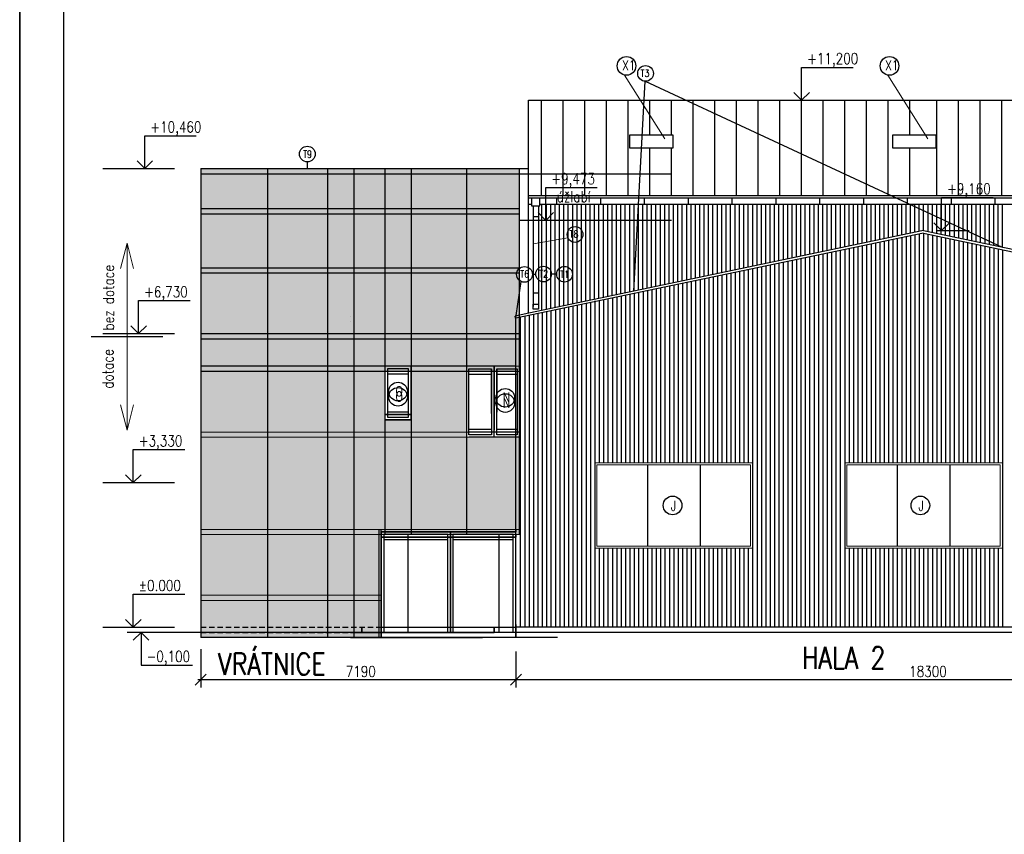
# Model space of a CAD drawing. Header units: millimetres. Extents: x -637441 to -130928, y -380379 to -53767.
# Tile 111 of 193: x -539055 to -516595, y -108442 to -89856. Entities that reach past the tile are written whole.
import ezdxf
from ezdxf.enums import TextEntityAlignment as Align

# ---------------------------------------------------------------- set-up
doc = ezdxf.new("R2010")
doc.units = ezdxf.units.MM
doc.header["$LTSCALE"] = 10
doc.linetypes.add('DASHED', pattern=[19.05, 12.7, -6.35])
for name, color, linetype, lineweight in [('CKFORMATY', 7, 'Continuous', 25), ('CKKOTY', 7, 'Continuous', 25), ('CKSTENY_SRAF', 1, 'Continuous', 18), ('CKTEXTY_MALE', 7, 'Continuous', 25), ('CKTEXTY_STREDNI', 6, 'Continuous', 50)]:
    doc.layers.add(name, color=color, linetype=linetype, lineweight=lineweight)
for name, color, linetype in [('KOTY OBJ.C', 7, 'Continuous'), ('KOTY OBJ.E', 7, 'Continuous'), ('NOVÉ_SLABÉ', 7, 'Continuous'), ('NOVÉ_ZDIVO', 6, 'Continuous'), ('OBR', 3, 'Continuous'), ('SLABE', 7, 'Continuous'), ('SLABĚ', 7, 'Continuous'), ('ZDIVO', 6, 'Continuous')]:
    doc.layers.add(name, color=color, linetype=linetype)
doc.styles.get("Standard").update_dxf_attribs({"font": 'simplex.shx', "width": 0.8})

# ---------------------------------------------------------------- blocks, each defined once
blk = doc.blocks.new('FORM_a3')
for p, q in [((0, 29.7), (0, 0)), ((42, 0), (42, 29.7)), ((0.5, 29.2), (0.5, 0.5))]:
    blk.add_line(p, q)
blk = doc.blocks.new('A')
blk.add_line((0, 0.5), (0, 0))
blk = doc.blocks.new('kacenah1')
at = {"color": 0, "linetype": 'ByBlock', "lineweight": -2}
for points in [[(0, 0), (0, 30), (46.9, 30)], [(-7.07, 7.07), (0, 0), (7.07, 7.07)]]:
    blk.add_lwpolyline(points, dxfattribs=at)
at = {"color": 0, "linetype": 'ByBlock', "lineweight": -2, "width": 0.8}
blk.add_attdef('HEIGHT', text='', height=10, dxfattribs=at).set_placement((5, 30), align=Align.BOTTOM_LEFT)
blk.add_attdef('OZN', text='', height=10, dxfattribs=at).set_placement((5, 26.66), align=Align.TOP_LEFT)
blk = doc.blocks.new('_OBLIQUE')
at = {"color": 0, "linetype": 'ByBlock'}
blk.add_line((-0.5, -0.5), (0.5, 0.5), dxfattribs=at)
blk = doc.blocks.new('kacenad1')
at = {"color": 0, "linetype": 'ByBlock', "lineweight": -2}
for points in [[(-7.07, -7.07), (0, 0), (7.07, -7.07)], [(0, 0), (0, -30), (46.9, -30)]]:
    blk.add_lwpolyline(points, dxfattribs=at)
at = {"color": 0, "linetype": 'ByBlock', "lineweight": -2, "width": 0.8}
blk.add_attdef('HEIGHT', text='', height=10, dxfattribs=at).set_placement((5, -30), align=Align.BOTTOM_LEFT)
blk.add_attdef('OZN', text='', height=10, dxfattribs=at).set_placement((5.03, -33.33), align=Align.TOP_LEFT)

msp = doc.modelspace()

# ---------------------------------------------------------------- hatches: boundary and pattern name
at = {"layer": 'CKSTENY_SRAF'}
for points in [[(-534926.414, -93253.612), (-527656.414, -93253.612), (-527656.414, -93373.612), (-534926.414, -93373.612)], [(-527656.414, -97884.531), (-534926.414, -97884.531), (-534926.414, -93373.612), (-527656.414, -93373.612)], [(-530726.414, -98984.531), (-530126.414, -98984.531), (-530126.414, -99384.531), (-530726.414, -99384.531)], [(-534926.414, -101604.531), (-530857.388, -101604.531), (-530857.388, -103954.531), (-534926.414, -103954.531)]]:
    msp.add_hatch(color=3, dxfattribs=at).paths.add_polyline_path(points)
h = msp.add_hatch(color=3, dxfattribs=at)
h.paths.add_polyline_path([(-527656.414, -101604.531), (-534926.414, -101604.531), (-534926.414, -99384.531), (-527656.414, -99384.531)])
h.paths.add_polyline_path([(-528856.414, -99384.531), (-530126.414, -99384.531), (-530126.414, -97884.531), (-528856.414, -97884.531)])
h.paths.add_polyline_path([(-530726.414, -99384.531), (-534926.414, -99384.531), (-534926.414, -97884.531), (-530726.414, -97884.531)])

# ---------------------------------------------------------------- linework, layer by layer
at = {"layer": 'CKKOTY', "color": 7}
for p, q in [((-537160.18, -93254.531), (-535522.841, -93254.531)), ((-534926.414, -93254.531), (-527656.414, -93254.531)), ((-534926.414, -93374.531), (-527656.414, -93374.531)), ((-534926.414, -94164.531), (-527656.414, -94164.531)), ((-534926.414, -94284.531), (-527656.414, -94284.531)), ((-524186.414, -94434.531), (-527656.414, -94434.531)), ((-537160.18, -97015.671), (-535522.841, -97015.671)), ((-537425.69, -97086.624), (-535788.351, -97086.624)), ((-527736.414, -97764.531), (-534926.414, -97764.531)), ((-527736.414, -97884.531), (-534926.414, -97884.531)), ((-537160.18, -100415.671), (-535522.841, -100415.671)), ((-527736.414, -101484.531), (-527736.414, -101484.531)), ((-530205.052, -101604.531), (-530205.052, -103713.61)), ((-530205.052, -101724.531), (-530205.052, -103833.61)), ((-528123.268, -101604.531), (-528123.268, -103713.61)), ((-528123.268, -101724.531), (-528123.268, -103833.61)), ((-527736.414, -101604.531), (-527736.414, -101604.531)), ((-537160.18, -103715.671), (-535522.841, -103715.671)), ((-530806.412, -103713.61), (-527736.413, -103713.612)), ((-530806.412, -103833.61), (-527736.413, -103833.612))]:
    msp.add_line(p, q, dxfattribs=at)
at = {"layer": 'CKKOTY'}
for p, q in [((-527447.787, -93867.508), (-467347.787, -93867.508)), ((-527447.787, -93917.508), (-467347.787, -93917.508)), ((-527447.787, -94067.508), (-527377.945, -94067.508)), ((-526801.903, -94067.508), (-526801.903, -93917.508)), ((-525801.903, -94067.508), (-525801.903, -93917.508)), ((-524801.903, -94067.508), (-524801.903, -93917.508)), ((-523801.903, -94067.508), (-523801.903, -93917.508)), ((-522801.903, -94067.508), (-522801.903, -93917.508)), ((-521801.903, -94067.508), (-521801.903, -93917.508)), ((-520801.903, -94067.508), (-520801.903, -93917.508)), ((-520801.903, -94067.508), (-520801.903, -93917.508)), ((-519801.903, -94067.508), (-519801.903, -93917.508)), ((-518801.903, -94067.508), (-518801.903, -93917.508)), ((-517801.903, -94067.508), (-517801.903, -93917.508)), ((-516801.903, -94067.508), (-516801.903, -93917.508)), ((-534926.414, -103714.531), (-534926.414, -103834.531)), ((-534926.414, -104214.531), (-534926.414, -105091.814)), ((-527736.412, -104274.531), (-527736.412, -105091.814)), ((-527736.412, -104274.531), (-527736.412, -105091.814)), ((-527556.412, -104915.014), (-534991.703, -104915.014)), ((-508756.08, -104915.014), (-527916.412, -104915.014))]:
    msp.add_line(p, q, dxfattribs=at)
at = {"layer": 'CKSTENY_SRAF', "color": 7}
for p, q in [((-524337.937, -92572.842), (-525255.423, -91118.499)), ((-518337.937, -92572.842), (-519255.423, -91118.499)), ((-536607.021, -94955.037), (-536757.295, -95532.703)), ((-536607.021, -94955.037), (-536607.021, -99218.212)), ((-536607.021, -94955.037), (-536456.746, -95532.703)), ((-527342.389, -94966.987), (-526548.516, -94834.366)), ((-530056.266, -97764.531), (-534926.414, -97764.531)), ((-534926.414, -97764.531), (-531937.447, -97764.531)), ((-528806.266, -97764.531), (-534926.414, -97764.531)), ((-530056.266, -97884.531), (-534926.414, -97884.531)), ((-534926.414, -97884.531), (-531937.447, -97884.531)), ((-528806.266, -97884.531), (-534926.414, -97884.531)), ((-531337.447, -97764.531), (-530056.266, -97764.531)), ((-531337.447, -97884.531), (-530056.266, -97884.531)), ((-527656.414, -97764.531), (-528806.266, -97764.531)), ((-528806.266, -97764.531), (-527736.414, -97764.531)), ((-528806.266, -97764.531), (-527736.414, -97764.531)), ((-527656.414, -97884.531), (-528806.266, -97884.531)), ((-528806.266, -97884.531), (-527736.414, -97884.531)), ((-528806.266, -97884.531), (-527736.414, -97884.531)), ((-527736.412, -98062.992), (-527736.412, -98972.048)), ((-536607.021, -99218.212), (-536757.295, -98640.546)), ((-536607.021, -99218.212), (-536757.295, -98640.546)), ((-536607.021, -99218.212), (-536456.746, -98640.546)), ((-536607.021, -99218.212), (-536456.746, -98640.546)), ((-528806.414, -99264.531), (-534926.414, -99264.531)), ((-528806.266, -99264.531), (-527656.414, -99264.531)), ((-528806.414, -99384.531), (-534926.414, -99384.531)), ((-528806.266, -99384.531), (-527656.414, -99384.531)), ((-527736.412, -99825.475), (-527736.412, -100734.531)), ((-527656.414, -101484.531), (-534926.414, -101484.531)), ((-527656.414, -101604.531), (-534926.414, -101604.531)), ((-530806.414, -102984.531), (-534926.414, -102984.531)), ((-530806.414, -103104.531), (-534926.414, -103104.531))]:
    msp.add_line(p, q, dxfattribs=at)
for points in [[(-534926.414, -93253.612), (-527656.414, -93253.612), (-527656.414, -93373.612), (-534926.414, -93373.612)], [(-527656.414, -97884.531), (-534926.414, -97884.531), (-534926.414, -93373.612), (-527656.414, -93373.612)], [(-530726.414, -99384.531), (-534926.414, -99384.531), (-534926.414, -97884.531), (-530726.414, -97884.531)], [(-528856.414, -99384.531), (-530126.414, -99384.531), (-530126.414, -97884.531), (-528856.414, -97884.531)], [(-530726.414, -98984.531), (-530126.414, -98984.531), (-530126.414, -99384.531), (-530726.414, -99384.531)], [(-527656.414, -101604.531), (-534926.414, -101604.531), (-534926.414, -99384.531), (-527656.414, -99384.531)], [(-525936.412, -99964.531), (-522336.08, -99964.531), (-522336.08, -101914.531), (-525936.412, -101914.531)], [(-525886.412, -100014.531), (-522386.08, -100014.531), (-522386.08, -101864.531), (-525886.412, -101864.531)], [(-520236.412, -99964.531), (-516636.08, -99964.531), (-516636.08, -101914.531), (-520236.412, -101914.531)], [(-520186.412, -100014.531), (-516686.08, -100014.531), (-516686.08, -101864.531), (-520186.412, -101864.531)], [(-534926.414, -101604.531), (-530856.414, -101604.531), (-530856.414, -103834.531), (-534926.414, -103834.531)], [(-534926.414, -101604.531), (-530856.414, -101604.531), (-530856.414, -103954.531), (-534926.414, -103954.531)], [(-534926.414, -101604.531), (-530857.388, -101604.531), (-530857.388, -103954.531), (-534926.414, -103954.531)]]:
    msp.add_lwpolyline(points, close=True, dxfattribs=at)
at = {"layer": 'CKTEXTY_MALE'}
for p, q in [((-525048.516, -96051.932), (-524788.539, -91261.084)), ((-524788.539, -91261.084), (-516642.555, -95042.894)), ((-532499.233, -93100.982), (-532499.233, -93254.531)), ((-527377.945, -93917.508), (-527377.945, -94102.105)), ((-527377.945, -94102.105), (-527186.834, -94102.105)), ((-527342.389, -94102.105), (-527342.389, -96401.344)), ((-527186.834, -94102.105), (-527186.834, -93917.508)), ((-527342.389, -94348.275), (-527222.389, -94348.275)), ((-527283.831, -95671.491), (-527360.144, -95670.101)), ((-526805.834, -95659.232), (-526925.419, -95659.277)), ((-527729.249, -96605.303), (-527617.36, -95829.999)), ((-527342.389, -96087.424), (-527222.389, -96087.424))]:
    msp.add_line(p, q, dxfattribs=at)
at = {"layer": 'CKTEXTY_MALE', "color": 7}
for p, q in [((-527656.414, -93254.531), (-527448.848, -93254.476)), ((-527656.414, -93374.531), (-524186.414, -93373.612)), ((-534926.414, -95514.531), (-527656.414, -95514.531)), ((-534926.414, -95634.531), (-527656.414, -95634.531)), ((-534926.414, -97014.531), (-527656.414, -97014.531)), ((-534926.414, -97134.531), (-527656.414, -97134.531)), ((-527736.414, -97764.531), (-534926.414, -97764.531)), ((-527736.414, -97884.531), (-534926.414, -97884.531)), ((-530126.414, -98864.531), (-530726.414, -98864.531)), ((-530126.414, -98984.531), (-530726.414, -98984.531))]:
    msp.add_line(p, q, dxfattribs=at)
at = {"layer": 'CKTEXTY_MALE', "linetype": 'Continuous'}
for points in [[(-524147.787, -92781.116), (-524147.787, -92491.116), (-525147.787, -92491.116), (-525147.787, -92781.116)], [(-518147.787, -92781.116), (-518147.787, -92491.116), (-519147.787, -92491.116), (-519147.787, -92781.116)]]:
    msp.add_lwpolyline(points, close=True, dxfattribs=at)
at = {"layer": 'CKTEXTY_MALE'}
msp.add_lwpolyline([(-527222.389, -96461.214), (-527342.389, -96461.214), (-527342.389, -96349.238), (-527222.389, -96349.238)], close=True, dxfattribs=at)
at = {"layer": 'CKTEXTY_MALE', "color": 7}
for points in [[(-528806.414, -97824.531), (-528291.414, -97824.531), (-528291.414, -99204.531), (-528806.414, -99204.531)], [(-528171.414, -97824.531), (-527706.414, -97824.531), (-527706.414, -99204.531), (-528171.414, -99204.531)], [(-528806.414, -97944.531), (-528291.414, -97944.531), (-528291.414, -99324.531), (-528806.414, -99324.531)], [(-528171.414, -97944.531), (-527706.414, -97944.531), (-527706.414, -99324.531), (-528171.414, -99324.531)]]:
    msp.add_lwpolyline(points, close=True, dxfattribs=at)
at = {"layer": 'CKTEXTY_MALE'}
for centre, radius in [((-525213.61, -90910.849), 212.778), ((-519213.61, -90910.849), 212.778), ((-524778.817, -91081.935), 179.412), ((-532493.115, -92921.675), 179.412), ((-526386.889, -94756.485), 179.412), ((-527539.526, -95666.834), 179.412), ((-527104.831, -95659.343), 179.412), ((-526626.48, -95663.787), 179.412), ((-524162.904, -100938.424), 212.778), ((-518509.603, -100938.424), 212.778)]:
    msp.add_circle(centre, radius, dxfattribs=at)
at = {"layer": 'CKTEXTY_MALE', "color": 7}
for centre in [(-530425.351, -98340.24), (-530425.351, -98460.24), (-527978.801, -98483.059), (-527978.801, -98603.059)]:
    msp.add_circle(centre, 212.778, dxfattribs=at)
at = {"layer": 'KOTY OBJ.C'}
msp.add_line((-518120.349, -94664.691), (-517393.966, -94664.691), dxfattribs=at)
at = {"layer": 'NOVÉ_SLABÉ', "color": 7}
for p, q in [((-527448.848, -95953.64), (-527448.848, -91693.094)), ((-527447.787, -91693.094), (-495847.787, -91693.094)), ((-526160.254, -93867.508), (-526160.254, -91693.094)), ((-525666.032, -93867.508), (-525666.032, -91693.094)), ((-525171.809, -93867.508), (-525171.809, -91693.094)), ((-524677.587, -92491.116), (-524677.587, -91693.094)), ((-524183.364, -92491.116), (-524183.364, -91693.094)), ((-523689.142, -93867.508), (-523689.142, -91693.094)), ((-523194.919, -93867.508), (-523194.919, -91693.094)), ((-524677.587, -93867.508), (-524677.587, -92781.116)), ((-524183.364, -93867.508), (-524183.364, -92781.116)), ((-527448.848, -94061.517), (-527377.945, -94061.517)), ((-527447.787, -94061.517), (-527377.945, -94061.517)), ((-527186.834, -94061.517), (-508851.771, -94061.517)), ((-527186.834, -94061.517), (-522722.501, -94061.517)), ((-527448.848, -96555.963), (-527448.848, -95953.64))]:
    msp.add_line(p, q, dxfattribs=at)
at = {"layer": 'NOVÉ_SLABÉ'}
for p, q in [((-527148.699, -93867.508), (-527148.699, -91693.094)), ((-526654.476, -93867.508), (-526654.476, -91693.094)), ((-522700.697, -93867.508), (-522700.697, -91693.094)), ((-522206.475, -93867.508), (-522206.475, -91693.094)), ((-521712.252, -93867.508), (-521712.252, -91693.094)), ((-521218.03, -93867.508), (-521218.03, -91693.094)), ((-520723.807, -93867.508), (-520723.807, -91693.094)), ((-520229.585, -93867.508), (-520229.585, -91693.094)), ((-519735.363, -93867.508), (-519735.363, -91693.094)), ((-519241.14, -93867.508), (-519241.14, -91693.094)), ((-518746.918, -92491.116), (-518746.918, -91693.094)), ((-518137.281, -93867.508), (-518137.281, -91693.094)), ((-517643.059, -93867.508), (-517643.059, -91693.094)), ((-517148.836, -93867.508), (-517148.836, -91693.094)), ((-516654.614, -93867.508), (-516654.614, -91693.094)), ((-518746.918, -93867.508), (-518746.918, -92781.116))]:
    msp.add_line(p, q, dxfattribs=at)
at = {"layer": 'NOVÉ_ZDIVO', "color": 7}
for p, q in [((-533391.414, -103834.531), (-533391.414, -93253.612)), ((-533391.414, -103954.531), (-533391.414, -93373.612)), ((-532026.414, -103834.531), (-532026.414, -93253.612)), ((-532026.414, -103954.531), (-532026.414, -93373.612)), ((-531426.414, -103834.531), (-531426.414, -93253.612)), ((-531426.414, -103954.531), (-531426.414, -93373.612)), ((-528856.414, -101484.531), (-528856.414, -93253.612)), ((-528856.414, -101604.531), (-528856.414, -93373.612)), ((-527656.414, -101484.531), (-527656.414, -93254.531)), ((-527656.414, -101604.531), (-527656.414, -93374.531)), ((-518442.099, -94664.691), (-527443.632, -96554.868)), ((-527443.632, -96554.868), (-527750.327, -96619.269)), ((-527736.412, -97634.531), (-527736.412, -96616.347)), ((-527736.412, -98062.992), (-527736.412, -97634.531)), ((-527736.412, -103714.531), (-527736.412, -97634.531)), ((-527736.412, -99825.475), (-527736.412, -98972.048)), ((-527736.412, -103714.531), (-527736.412, -100734.531)), ((-530856.414, -103834.531), (-530856.414, -101484.531)), ((-527736.414, -103834.531), (-527736.414, -101484.531)), ((-530856.414, -103954.531), (-530856.414, -101604.531)), ((-527736.414, -103954.531), (-527736.414, -101604.531)), ((-527736.412, -103834.531), (-527736.412, -103714.531))]:
    msp.add_line(p, q, dxfattribs=at)
at = {"layer": 'OBR', "color": 7, "lineweight": -2}
for p, q in [((-527222.389, -94105.988), (-527222.389, -96405.226)), ((-527148.516, -94061.517), (-527148.516, -96492.898)), ((-527048.516, -94061.517), (-527048.516, -96471.9)), ((-526948.516, -94061.517), (-526948.516, -96450.902)), ((-526848.516, -94061.517), (-526848.516, -96429.903)), ((-526748.516, -94061.517), (-526748.516, -96408.905)), ((-526648.516, -94061.517), (-526648.516, -96387.906)), ((-526548.516, -94061.517), (-526548.516, -96366.908)), ((-526448.516, -94061.517), (-526448.516, -96345.91)), ((-526348.516, -94061.517), (-526348.516, -96324.911)), ((-526248.516, -94061.517), (-526248.516, -96303.913)), ((-526148.516, -94061.517), (-526148.516, -96282.914)), ((-526048.516, -94061.517), (-526048.516, -96261.916)), ((-525948.516, -94061.517), (-525948.516, -96240.918)), ((-525848.516, -94061.517), (-525848.516, -96219.919)), ((-525748.516, -94061.517), (-525748.516, -96198.921)), ((-525648.516, -94061.517), (-525648.516, -96177.922)), ((-525548.516, -94061.517), (-525548.516, -96156.924)), ((-525448.516, -94061.517), (-525448.516, -96135.926)), ((-525348.516, -94061.517), (-525348.516, -96114.927)), ((-525248.516, -94061.517), (-525248.516, -96093.929)), ((-525148.516, -94061.517), (-525148.516, -96072.931)), ((-525048.516, -94061.517), (-525048.516, -96051.932)), ((-524948.516, -94061.517), (-524948.516, -96030.934)), ((-524848.516, -94061.517), (-524848.516, -96009.935)), ((-524748.516, -94061.517), (-524748.516, -95988.937)), ((-524648.516, -94061.517), (-524648.516, -95967.939)), ((-524548.516, -94061.517), (-524548.516, -95946.94)), ((-524448.516, -94061.517), (-524448.516, -95925.942)), ((-524348.516, -94061.517), (-524348.516, -95904.943)), ((-524248.516, -94061.517), (-524248.516, -95883.945)), ((-524148.516, -94061.517), (-524148.516, -95862.947)), ((-524048.516, -94061.517), (-524048.516, -95841.948)), ((-523948.516, -94061.517), (-523948.516, -95820.95)), ((-523848.516, -94061.517), (-523848.516, -95799.951)), ((-523748.516, -94061.517), (-523748.516, -95778.953)), ((-523648.516, -94061.517), (-523648.516, -95757.955)), ((-523548.516, -94061.517), (-523548.516, -95736.956)), ((-523448.516, -94061.517), (-523448.516, -95715.958)), ((-523348.516, -94061.517), (-523348.516, -95694.959)), ((-523248.516, -94061.517), (-523248.516, -95673.961)), ((-523148.516, -94061.517), (-523148.516, -95652.963)), ((-523048.516, -94061.517), (-523048.516, -95631.964)), ((-522948.516, -94061.517), (-522948.516, -95610.966)), ((-522848.516, -94061.517), (-522848.516, -95589.968)), ((-522742.555, -94061.517), (-522742.555, -95567.718)), ((-522642.555, -94061.517), (-522642.555, -95546.719)), ((-522542.555, -94061.517), (-522542.555, -95525.721)), ((-522442.555, -94061.517), (-522442.555, -95504.722)), ((-522342.555, -94061.517), (-522342.555, -95483.724)), ((-522242.555, -94061.517), (-522242.555, -95462.726)), ((-522142.555, -94061.517), (-522142.555, -95441.727)), ((-522042.555, -94061.517), (-522042.555, -95420.729)), ((-521942.555, -94061.517), (-521942.555, -95399.73)), ((-521842.555, -94061.517), (-521842.555, -95378.732)), ((-521742.555, -94061.517), (-521742.555, -95357.734)), ((-521642.555, -94061.517), (-521642.555, -95336.735)), ((-521542.555, -94061.517), (-521542.555, -95315.737)), ((-521442.555, -94061.517), (-521442.555, -95294.738)), ((-521342.555, -94061.517), (-521342.555, -95273.74)), ((-521242.555, -94061.517), (-521242.555, -95252.742)), ((-521142.555, -94061.517), (-521142.555, -95231.743)), ((-521042.555, -94061.517), (-521042.555, -95210.745)), ((-520942.555, -94061.517), (-520942.555, -95189.746)), ((-520842.555, -94061.517), (-520842.555, -95168.748)), ((-520742.555, -94061.517), (-520742.555, -95147.75)), ((-520642.555, -94061.517), (-520642.555, -95126.751)), ((-520542.555, -94061.517), (-520542.555, -95105.753)), ((-520442.555, -94061.517), (-520442.555, -95084.755)), ((-520342.555, -94061.517), (-520342.555, -95063.756)), ((-520242.555, -94061.517), (-520242.555, -95042.758)), ((-520142.555, -94061.517), (-520142.555, -95021.759)), ((-520042.555, -94061.517), (-520042.555, -95000.761)), ((-519942.555, -94061.517), (-519942.555, -94979.763)), ((-519842.555, -94061.517), (-519842.555, -94958.764)), ((-519742.555, -94061.517), (-519742.555, -94937.766)), ((-519642.555, -94061.517), (-519642.555, -94916.767)), ((-519542.555, -94061.517), (-519542.555, -94895.769)), ((-519442.555, -94061.517), (-519442.555, -94874.771)), ((-519342.555, -94061.517), (-519342.555, -94853.772)), ((-519242.555, -94061.517), (-519242.555, -94832.774)), ((-519142.555, -94061.517), (-519142.555, -94811.775)), ((-519042.555, -94061.517), (-519042.555, -94790.777)), ((-518942.555, -94061.517), (-518942.555, -94769.779)), ((-518842.555, -94061.517), (-518842.555, -94748.78)), ((-518742.555, -94061.517), (-518742.555, -94727.782)), ((-518642.555, -94061.517), (-518642.555, -94706.783)), ((-518542.555, -94061.517), (-518542.555, -94685.785)), ((-518442.555, -94061.517), (-518442.555, -94664.787)), ((-518342.555, -94061.517), (-518342.555, -94685.996)), ((-518242.555, -94061.517), (-518242.555, -94706.99)), ((-518142.555, -94061.517), (-518142.555, -94727.984)), ((-518042.555, -94061.517), (-518042.555, -94748.978)), ((-517942.555, -94061.517), (-517942.555, -94769.972)), ((-517842.555, -94061.517), (-517842.555, -94790.777)), ((-517742.555, -94061.517), (-517742.555, -94811.96)), ((-517642.555, -94061.517), (-517642.555, -94832.954)), ((-517542.555, -94061.517), (-517542.555, -94853.948)), ((-517442.555, -94061.517), (-517442.555, -94874.942)), ((-517342.555, -94061.517), (-517342.555, -94895.936)), ((-517242.555, -94061.517), (-517242.555, -94916.767)), ((-517142.555, -94061.517), (-517142.555, -94937.924)), ((-517042.555, -94061.517), (-517042.555, -94958.918)), ((-516942.555, -94061.517), (-516942.555, -94979.912)), ((-516842.555, -94061.517), (-516842.555, -95000.906)), ((-516742.555, -94061.517), (-516742.555, -95021.9)), ((-516642.555, -94061.517), (-516642.555, -95042.894)), ((-518636.08, -94768.152), (-518636.08, -99964.531)), ((-518536.08, -94747.311), (-518536.08, -99964.531)), ((-518436.08, -94728.98), (-518436.08, -99964.531)), ((-518336.08, -94749.82), (-518336.08, -99964.531)), ((-518236.08, -94770.661), (-518236.08, -99964.531)), ((-519736.08, -94997.395), (-519736.08, -99964.531)), ((-519636.08, -94976.555), (-519636.08, -99964.531)), ((-519536.08, -94955.715), (-519536.08, -99964.531)), ((-519436.08, -94934.874), (-519436.08, -99964.531)), ((-519336.08, -94914.034), (-519336.08, -99964.531)), ((-519236.08, -94893.194), (-519236.08, -99964.531)), ((-519136.08, -94872.353), (-519136.08, -99964.531)), ((-519036.08, -94851.513), (-519036.08, -99964.531)), ((-518936.08, -94830.673), (-518936.08, -99964.531)), ((-518836.08, -94809.832), (-518836.08, -99964.531)), ((-518736.08, -94788.992), (-518736.08, -99964.531)), ((-518136.08, -94791.501), (-518136.08, -99964.531)), ((-518036.08, -94812.341), (-518036.08, -99964.531)), ((-517936.08, -94833.182), (-517936.08, -99964.531)), ((-517836.08, -94854.022), (-517836.08, -99964.531)), ((-517736.08, -94874.862), (-517736.08, -99964.531)), ((-517636.08, -94895.703), (-517636.08, -99964.531)), ((-517536.08, -94916.543), (-517536.08, -99964.531)), ((-517436.08, -94937.383), (-517436.08, -99964.531)), ((-517336.08, -94958.224), (-517336.08, -99964.531)), ((-517236.08, -94979.064), (-517236.08, -99964.531)), ((-517136.08, -94999.904), (-517136.08, -99964.531)), ((-520836.08, -95226.639), (-520836.08, -103714.531)), ((-520736.08, -95205.799), (-520736.08, -103714.531)), ((-520636.08, -95184.958), (-520636.08, -103714.531)), ((-520636.08, -95184.958), (-520636.08, -103714.531)), ((-520536.08, -95164.118), (-520536.08, -103714.531)), ((-520436.08, -95143.278), (-520436.08, -103714.531)), ((-520336.08, -95122.437), (-520336.08, -103714.531)), ((-520236.08, -95101.597), (-520236.08, -103714.531)), ((-520136.08, -95080.757), (-520136.08, -99964.531)), ((-520036.08, -95059.916), (-520036.08, -99964.531)), ((-519936.08, -95039.076), (-519936.08, -99964.531)), ((-519836.08, -95018.236), (-519836.08, -99964.531)), ((-517036.08, -95020.745), (-517036.08, -99964.531)), ((-516936.08, -95041.585), (-516936.08, -99964.531)), ((-516836.08, -95062.425), (-516836.08, -99964.531)), ((-516736.08, -95083.266), (-516736.08, -99964.531)), ((-516636.08, -95104.106), (-516636.08, -103714.531)), ((-521836.08, -95435.042), (-521836.08, -103714.531)), ((-521736.08, -95414.202), (-521736.08, -103714.531)), ((-521636.08, -95393.362), (-521636.08, -103714.531)), ((-521536.08, -95372.521), (-521536.08, -103714.531)), ((-521436.08, -95351.681), (-521436.08, -103714.531)), ((-521336.08, -95330.841), (-521336.08, -103714.531)), ((-521236.08, -95310), (-521236.08, -103714.531)), ((-521136.08, -95289.16), (-521136.08, -103714.531)), ((-521036.08, -95268.32), (-521036.08, -103714.531)), ((-520936.08, -95247.479), (-520936.08, -103714.531)), ((-522936.08, -95664.286), (-522936.08, -99964.531)), ((-522836.08, -95643.446), (-522836.08, -99964.531)), ((-522736.08, -95622.605), (-522736.08, -99964.531)), ((-522636.08, -95601.765), (-522636.08, -99964.531)), ((-522536.08, -95580.925), (-522536.08, -99964.531)), ((-522436.08, -95560.084), (-522436.08, -99964.531)), ((-522336.08, -95539.244), (-522336.08, -103714.531)), ((-522336.08, -95560.084), (-522336.08, -103714.531)), ((-522236.08, -95518.404), (-522236.08, -103714.531)), ((-522136.08, -95497.563), (-522136.08, -103714.531)), ((-522036.08, -95476.723), (-522036.08, -103714.531)), ((-521936.08, -95455.883), (-521936.08, -103714.531)), ((-524036.08, -95893.53), (-524036.08, -99964.531)), ((-523936.08, -95872.689), (-523936.08, -99964.531)), ((-523836.08, -95851.849), (-523836.08, -99964.531)), ((-523736.08, -95831.009), (-523736.08, -99964.531)), ((-523636.08, -95810.168), (-523636.08, -99964.531)), ((-523536.08, -95789.328), (-523536.08, -99964.531)), ((-523436.08, -95768.488), (-523436.08, -99964.531)), ((-523336.08, -95747.647), (-523336.08, -99964.531)), ((-523236.08, -95726.807), (-523236.08, -99964.531)), ((-523136.08, -95705.967), (-523136.08, -99964.531)), ((-523036.08, -95685.126), (-523036.08, -99964.531)), ((-525136.08, -96122.773), (-525136.08, -99964.531)), ((-525036.08, -96101.933), (-525036.08, -99964.531)), ((-524936.08, -96081.093), (-524936.08, -99964.531)), ((-524836.08, -96060.252), (-524836.08, -99964.531)), ((-524736.08, -96039.412), (-524736.08, -99964.531)), ((-524636.08, -96018.572), (-524636.08, -99964.531)), ((-524536.08, -95997.731), (-524536.08, -99964.531)), ((-524436.08, -95976.891), (-524436.08, -99964.531)), ((-524336.08, -95956.051), (-524336.08, -99964.531)), ((-524236.08, -95935.21), (-524236.08, -99964.531)), ((-524136.08, -95914.37), (-524136.08, -99964.531)), ((-526236.08, -96352.017), (-526236.08, -103714.531)), ((-526136.08, -96331.177), (-526136.08, -103714.531)), ((-526036.08, -96310.336), (-526036.08, -103714.531)), ((-525936.08, -96268.656), (-525936.08, -103714.531)), ((-525836.08, -96268.656), (-525836.08, -99964.531)), ((-525736.08, -96247.815), (-525736.08, -99964.531)), ((-525636.08, -96226.975), (-525636.08, -99964.531)), ((-525536.08, -96206.135), (-525536.08, -99964.531)), ((-525436.08, -96185.294), (-525436.08, -99964.531)), ((-525336.08, -96164.454), (-525336.08, -99964.531)), ((-525236.08, -96143.614), (-525236.08, -99964.531)), ((-527236.08, -96560.42), (-527236.08, -103714.531)), ((-527136.08, -96539.58), (-527136.08, -103714.531)), ((-527036.08, -96518.74), (-527036.08, -103714.531)), ((-526936.08, -96497.899), (-526936.08, -103714.531)), ((-526836.08, -96477.059), (-526836.08, -103714.531)), ((-526736.08, -96456.219), (-526736.08, -103714.531)), ((-526636.08, -96435.378), (-526636.08, -103714.531)), ((-526536.08, -96414.538), (-526536.08, -103714.531)), ((-526436.08, -96393.698), (-526436.08, -103714.531)), ((-526336.08, -96372.857), (-526336.08, -103714.531)), ((-527636.08, -96643.782), (-527636.08, -103714.531)), ((-527536.08, -96622.941), (-527536.08, -103714.531)), ((-527436.08, -96602.101), (-527436.08, -103714.531)), ((-527336.08, -96581.261), (-527336.08, -103714.531)), ((-524736.08, -100014.531), (-524736.08, -101864.531)), ((-523536.08, -100014.531), (-523536.08, -101864.531)), ((-519036.08, -100014.531), (-519036.08, -101864.531)), ((-517836.08, -100014.531), (-517836.08, -101864.531)), ((-525836.08, -101914.531), (-525836.08, -103714.531)), ((-525736.08, -101914.531), (-525736.08, -103714.531)), ((-525636.08, -101914.531), (-525636.08, -103714.531)), ((-525536.08, -101914.531), (-525536.08, -103714.531)), ((-525436.08, -101914.531), (-525436.08, -103714.531)), ((-525336.08, -101914.531), (-525336.08, -103714.531)), ((-525236.08, -101914.531), (-525236.08, -103714.531)), ((-525136.08, -101914.531), (-525136.08, -103714.531)), ((-525036.08, -101914.531), (-525036.08, -103714.531)), ((-524936.08, -101914.531), (-524936.08, -103714.531)), ((-524836.08, -101914.531), (-524836.08, -103714.531)), ((-524736.08, -101914.531), (-524736.08, -103714.531)), ((-524636.08, -101914.531), (-524636.08, -103714.531)), ((-524536.08, -101914.531), (-524536.08, -103714.531)), ((-524436.08, -101914.531), (-524436.08, -103714.531)), ((-524336.08, -101914.531), (-524336.08, -103714.531)), ((-524236.08, -101914.531), (-524236.08, -103714.531)), ((-524136.08, -101914.531), (-524136.08, -103714.531)), ((-524036.08, -101914.531), (-524036.08, -103714.531)), ((-523936.08, -101914.531), (-523936.08, -103714.531)), ((-523836.08, -101914.531), (-523836.08, -103714.531)), ((-523736.08, -101914.531), (-523736.08, -103714.531)), ((-523636.08, -101914.531), (-523636.08, -103714.531)), ((-523536.08, -101914.531), (-523536.08, -103714.531)), ((-523436.08, -101914.531), (-523436.08, -103714.531)), ((-523336.08, -101914.531), (-523336.08, -103714.531)), ((-523236.08, -101914.531), (-523236.08, -103714.531)), ((-523136.08, -101914.531), (-523136.08, -103714.531)), ((-523036.08, -101914.531), (-523036.08, -103714.531)), ((-522936.08, -101914.531), (-522936.08, -103714.531)), ((-522836.08, -101914.531), (-522836.08, -103714.531)), ((-522736.08, -101914.531), (-522736.08, -103714.531)), ((-522636.08, -101914.531), (-522636.08, -103714.531)), ((-522536.08, -101914.531), (-522536.08, -103714.531)), ((-522436.08, -101914.531), (-522436.08, -103714.531)), ((-520136.08, -101914.531), (-520136.08, -103714.531)), ((-520036.08, -101914.531), (-520036.08, -103714.531)), ((-519936.08, -101914.531), (-519936.08, -103714.531)), ((-519836.08, -101914.531), (-519836.08, -103714.531)), ((-519736.08, -101914.531), (-519736.08, -103714.531)), ((-519636.08, -101914.531), (-519636.08, -103714.531)), ((-519536.08, -101914.531), (-519536.08, -103714.531)), ((-519436.08, -101914.531), (-519436.08, -103714.531)), ((-519336.08, -101914.531), (-519336.08, -103714.531)), ((-519236.08, -101914.531), (-519236.08, -103714.531)), ((-519136.08, -101914.531), (-519136.08, -103714.531)), ((-519036.08, -101914.531), (-519036.08, -103714.531)), ((-518936.08, -101914.531), (-518936.08, -103714.531)), ((-518836.08, -101914.531), (-518836.08, -103714.531)), ((-518736.08, -101914.531), (-518736.08, -103714.531)), ((-518636.08, -101914.531), (-518636.08, -103714.531)), ((-518536.08, -101914.531), (-518536.08, -103714.531)), ((-518436.08, -101914.531), (-518436.08, -103714.531)), ((-518336.08, -101914.531), (-518336.08, -103714.531)), ((-518236.08, -101914.531), (-518236.08, -103714.531)), ((-518136.08, -101914.531), (-518136.08, -103714.531)), ((-518036.08, -101914.531), (-518036.08, -103714.531)), ((-517936.08, -101914.531), (-517936.08, -103714.531)), ((-517836.08, -101914.531), (-517836.08, -103714.531)), ((-517736.08, -101914.531), (-517736.08, -103714.531)), ((-517636.08, -101914.531), (-517636.08, -103714.531)), ((-517536.08, -101914.531), (-517536.08, -103714.531)), ((-517436.08, -101914.531), (-517436.08, -103714.531)), ((-517336.08, -101914.531), (-517336.08, -103714.531)), ((-517236.08, -101914.531), (-517236.08, -103714.531)), ((-517136.08, -101914.531), (-517136.08, -103714.531)), ((-517036.08, -101914.531), (-517036.08, -103714.531)), ((-516936.08, -101914.531), (-516936.08, -103714.531)), ((-516836.08, -101914.531), (-516836.08, -103714.531)), ((-516736.08, -101914.531), (-516736.08, -103714.531))]:
    msp.add_line(p, q, dxfattribs=at)
at = {"layer": 'SLABE', "color": 7}
for p, q in [((-534926.414, -93253.612), (-534926.414, -103834.531)), ((-534926.414, -93373.612), (-534926.414, -103954.531)), ((-530726.414, -93253.612), (-530726.414, -101484.531)), ((-530726.414, -93373.612), (-530726.414, -101604.531)), ((-530126.414, -93253.612), (-530126.414, -101484.531)), ((-530126.414, -93373.612), (-530126.414, -101604.531))]:
    msp.add_line(p, q, dxfattribs=at)
at = {"layer": 'SLABĚ', "color": 7}
for p, q in [((-518442.099, -94727.725), (-527736.412, -96664.691)), ((-518442.099, -94727.725), (-509147.787, -96664.691)), ((-527744.896, -96665.684), (-527750.327, -96619.269)), ((-527736.412, -96664.691), (-527744.896, -96665.684)), ((-529456.266, -97764.531), (-530056.266, -97764.531)), ((-529456.266, -97884.531), (-530056.266, -97884.531)), ((-528806.266, -97764.531), (-529456.266, -97764.531)), ((-528806.266, -97884.531), (-529456.266, -97884.531)), ((-528291.414, -98723.943), (-528291.414, -97824.531)), ((-528231.414, -99264.531), (-528231.414, -97764.531)), ((-528231.414, -97764.531), (-528231.414, -99102.048)), ((-528231.414, -99384.531), (-528231.414, -97884.531)), ((-528231.414, -97884.531), (-528231.414, -99222.048)), ((-528171.414, -97824.531), (-528171.414, -98687.719)), ((-528291.414, -98843.943), (-528291.414, -97944.531)), ((-528171.414, -97944.531), (-528171.414, -98807.719)), ((-527656.414, -99264.531), (-528806.414, -99264.531)), ((-527656.414, -99384.531), (-528806.414, -99384.531)), ((-530806.415, -103653.61), (-530806.414, -101484.531)), ((-527736.413, -101484.531), (-527736.413, -101544.531)), ((-527736.413, -101484.531), (-527736.413, -101544.531)), ((-530806.415, -103653.61), (-530806.414, -101544.531)), ((-530806.414, -101544.531), (-530806.415, -103653.61)), ((-530806.415, -103773.61), (-530806.414, -101604.531)), ((-530806.415, -103773.61), (-530806.414, -101664.531)), ((-530806.414, -101664.531), (-530806.415, -103773.61)), ((-530806.414, -101544.531), (-527736.413, -101544.531)), ((-527736.413, -101544.531), (-530806.414, -101544.531)), ((-529231.413, -101544.531), (-530806.414, -101544.531)), ((-530806.414, -101664.531), (-527736.413, -101664.531)), ((-527736.413, -101664.531), (-530806.414, -101664.531)), ((-529231.413, -101664.531), (-530806.414, -101664.531)), ((-530746.414, -101604.531), (-530746.415, -103713.61)), ((-530746.414, -101724.531), (-530746.415, -103833.61)), ((-530746.414, -101544.531), (-527796.413, -101544.531)), ((-529291.413, -101604.531), (-530746.414, -101604.531)), ((-530746.414, -101664.531), (-527796.413, -101664.531)), ((-529291.413, -101724.531), (-530746.414, -101724.531)), ((-529291.415, -103713.61), (-529291.413, -101604.531)), ((-529291.415, -103833.61), (-529291.413, -101724.531)), ((-529231.413, -103713.611), (-529231.413, -101544.531)), ((-527736.413, -101544.531), (-529231.413, -101544.531)), ((-529231.413, -101544.531), (-529231.413, -103713.611)), ((-529231.413, -103833.611), (-529231.413, -101664.531)), ((-527736.413, -101664.531), (-529231.413, -101664.531)), ((-529231.413, -101664.531), (-529231.413, -103833.611)), ((-529171.413, -101604.531), (-529171.415, -103713.61)), ((-529171.413, -101724.531), (-529171.415, -103833.61)), ((-527796.413, -101604.531), (-529171.413, -101604.531)), ((-527796.413, -101724.531), (-529171.413, -101724.531)), ((-527796.415, -103713.61), (-527796.413, -101604.531)), ((-527796.415, -103833.61), (-527796.413, -101724.531)), ((-527736.413, -101604.531), (-527736.413, -101664.531)), ((-527736.413, -101604.531), (-527736.413, -101664.531)), ((-530806.412, -103834.531), (-530806.414, -103653.61)), ((-530806.414, -103653.61), (-530806.412, -103834.531)), ((-530180.268, -103713.61), (-528732.523, -103713.61)), ((-529171.414, -103713.61), (-527796.413, -103713.61)), ((-527736.413, -103653.61), (-527736.412, -103834.531)), ((-533824.799, -103954.531), (-534926.414, -103954.531)), ((-533824.799, -103954.531), (-534926.414, -103954.531)), ((-526788.361, -103954.531), (-534926.414, -103954.531)), ((-531511.76, -103834.531), (-530004.013, -103834.531)), ((-531511.76, -103954.531), (-530004.013, -103954.531)), ((-530806.412, -103954.531), (-530806.414, -103773.61)), ((-530806.414, -103773.61), (-530806.412, -103954.531)), ((-530180.268, -103833.61), (-528732.523, -103833.61)), ((-530004.013, -103834.531), (-528496.266, -103834.531)), ((-530004.013, -103954.531), (-528496.266, -103954.531)), ((-529171.414, -103833.61), (-527796.413, -103833.61)), ((-527736.413, -103773.61), (-527736.412, -103954.531))]:
    msp.add_line(p, q, dxfattribs=at)
at = {"layer": 'SLABĚ', "color": 7, "linetype": 'DASHED'}
for p, q in [((-534926.414, -103714.531), (-530806.414, -103714.531)), ((-534926.414, -103834.531), (-530806.414, -103834.531))]:
    msp.add_line(p, q, dxfattribs=at)
at = {"layer": 'SLABĚ'}
for p, q in [((-531250.758, -103834.531), (-531250.758, -103714.531)), ((-531250.758, -103714.531), (-531250.758, -103834.531)), ((-528235.264, -103714.531), (-528235.264, -103834.531)), ((-528235.264, -103834.531), (-528235.264, -103714.531)), ((-531250.758, -103834.531), (-529743.011, -103834.531)), ((-529743.011, -103834.531), (-528235.264, -103834.531))]:
    msp.add_line(p, q, dxfattribs=at)
at = {"layer": 'SLABĚ', "color": 5}
msp.add_line((-486836.08, -103714.531), (-527736.412, -103714.531), dxfattribs=at)
at = {"layer": 'SLABĚ', "color": 6}
for p, q in [((-457918.791, -103834.531), (-536606.014, -103834.531)), ((-533824.799, -103834.531), (-534926.414, -103834.531)), ((-533824.799, -103834.531), (-534926.414, -103834.531)), ((-526788.361, -103834.531), (-534926.414, -103834.531))]:
    msp.add_line(p, q, dxfattribs=at)
at = {"layer": 'SLABĚ', "color": 7}
for points in [[(-530726.414, -98864.531), (-530126.414, -98864.531), (-530126.414, -97764.531), (-530726.414, -97764.531)], [(-530726.414, -98984.531), (-530126.414, -98984.531), (-530126.414, -97884.531), (-530726.414, -97884.531)], [(-530666.414, -98804.531), (-530186.414, -98804.531), (-530186.414, -97824.531), (-530666.414, -97824.531)], [(-530666.414, -98924.531), (-530186.414, -98924.531), (-530186.414, -97944.531), (-530666.414, -97944.531)]]:
    msp.add_lwpolyline(points, close=True, dxfattribs=at)
at = {"layer": 'ZDIVO', "color": 7}
msp.add_line((-518437.787, -94666.003), (-509133.872, -96619.269), dxfattribs=at)

# ---------------------------------------------------------------- block references
at = {"layer": 'CKFORMATY', "xscale": 2000, "yscale": 2000, "zscale": 2000}
for p in [(-623055.067, -127029.04), (-539055.067, -127029.04)]:
    msp.add_blockref('FORM_a3', p, dxfattribs=at)
at = {"layer": 'CKKOTY', "xscale": 25, "yscale": 25, "zscale": 25}
for name, p, values in [('kacenah1', (-521218.03, -91693.094), {'HEIGHT': '+11,200'}), ('kacenah1', (-518024.39, -94664.691), {'HEIGHT': '+9,160'}), ('kacenad1', (-536287.011, -103834.531), {'HEIGHT': '-0,100'})]:
    msp.add_blockref(name, p, dxfattribs=at).add_auto_attribs(values)
at = {"layer": 'CKKOTY', "color": 7, "xscale": 25, "yscale": 25, "zscale": 25}
for p, values in [((-536200.309, -93254.531), {'HEIGHT': '+10,460'}), ((-527052.147, -94434.531), {'HEIGHT': '+9,473'}), ((-536341.511, -97015.671), {'HEIGHT': '+6,730'}), ((-536463.45, -100415.671), {'HEIGHT': '+3,330'}), ((-536463.45, -103715.671), {'HEIGHT': '%%p0.000'})]:
    msp.add_blockref('kacenah1', p, dxfattribs=at).add_auto_attribs(values)
at = {"layer": 'CKKOTY', "xscale": 250, "yscale": 250, "zscale": 250, "rotation": 180}
for p in [(-534926.414, -104915.014), (-527736.412, -104915.014)]:
    msp.add_blockref('_OBLIQUE', p, dxfattribs=at)
at = {"layer": 'CKKOTY', "xscale": 250, "yscale": 250, "zscale": 250}
msp.add_blockref('_OBLIQUE', (-527736.412, -104915.014), dxfattribs=at)
at = {"layer": 'KOTY OBJ.C'}
msp.add_blockref('A', (-517732.6, -94664.691), dxfattribs=at)
at = {"layer": 'KOTY OBJ.E', "color": 7}
for p in [(-531498.975, -96619.269), (-531498.975, -96739.269)]:
    msp.add_blockref('A', p, dxfattribs=at)

# ---------------------------------------------------------------- texts
at = {"layer": 'CKKOTY', "char_height": 250, "attachment_point": 5}
for s, insert in [('7190', (-531274.057, -104727.514)), ('18300', (-518336.246, -104727.514))]:
    msp.add_mtext(s, dxfattribs=dict(at, insert=insert))
at = {"layer": 'CKTEXTY_MALE', "width": 0.8}
for s, height, p in [('X1', 225, (-525314.455, -91010.503)), ('X1', 225, (-519314.455, -91010.503)), ('T3', 162.5, (-524891.206, -91161.927)), ('T9', 162.5, (-532590.027, -93005.305)), ('T8', 162.5, (-526510.443, -94828.449)), ('T6', 162.5, (-527635.992, -95741.981)), ('T2', 162.5, (-527201.297, -95734.49)), ('T1', 162.5, (-526723.393, -95747.417)), ('J', 225, (-524205.378, -101062.586)), ('J', 225, (-518552.078, -101062.586))]:
    msp.add_text(s, height=height, dxfattribs=at).set_placement(p)
at = {"layer": 'CKTEXTY_MALE', "color": 7, "width": 0.8}
for s, height, p in [('úžlabí', 250, (-526802.73, -94019.016)), ('O', 225, (-530482.457, -98446.599)), ('O', 225, (-530482.457, -98566.599)), ('N', 225, (-528035.907, -98589.418)), ('N', 225, (-528035.907, -98709.418))]:
    msp.add_text(s, height=height, dxfattribs=at).set_placement(p)
at = {"layer": 'CKTEXTY_MALE', "width": 0.8}
for s, p in [('bez dotace', (-536903.921, -96948.247)), ('dotace', (-536916.371, -98273.041))]:
    msp.add_text(s, height=250, rotation=90, dxfattribs=at).set_placement(p)
at = {"layer": 'CKTEXTY_STREDNI', "color": 7, "width": 0.8}
for s, p in [('VRÁTNICE', (-534527.498, -104807.033)), ('HALA 2', (-521210.136, -104663.711))]:
    msp.add_text(s, height=500, dxfattribs=at).set_placement(p)

doc.saveas('drawing.dxf')
